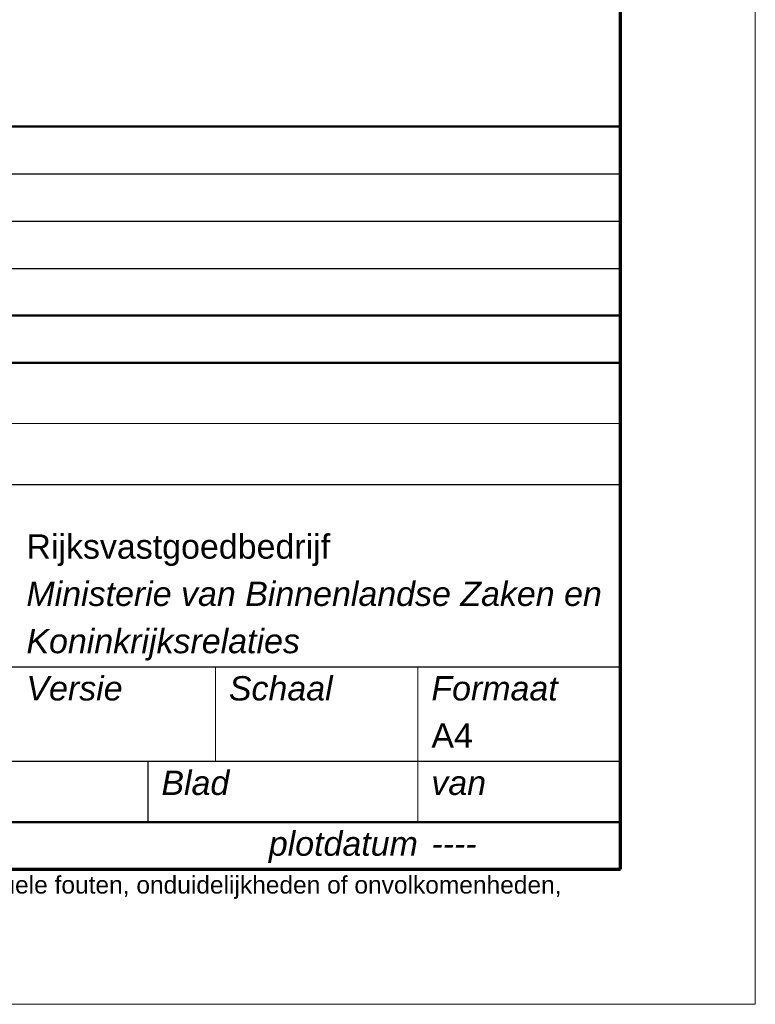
# Model space of a CAD drawing. Header units: millimetres. Extents: x -237800 to -118900, y -84100 to 8992.
# Tile 26 of 30: x -124350 to -118900, y -84100 to -76809. Entities that reach past the tile are written whole.
import ezdxf
from ezdxf.enums import TextEntityAlignment as Align

# ---------------------------------------------------------------- set-up
doc = ezdxf.new("R2010")
doc.units = ezdxf.units.MM
doc.layers.add('RVB_ALG_TEKENBLAD_ALGEMEEN', color=2, linetype='Continuous')
doc.layers.add('RVB_ALG_VIEWPORT', color=200, linetype='Continuous', plot=False)
doc.styles.add('RVB_ALG 01.8mm_IT', font='ariali.ttf', dxfattribs={"height": 1.8})
doc.styles.add('RVB_ALG 01.8mm_RE', font='arial.ttf', dxfattribs={"height": 1.8})
doc.styles.add('RVB_ALG 02.5mm_RE', font='arial.ttf', dxfattribs={"height": 2.5})

# ---------------------------------------------------------------- blocks, each defined once
blk = doc.blocks.new('*U217')
at = {"color": 1, "linetype": 'Continuous', "lineweight": 18}
blk.add_lwpolyline([(-1189, 0), (0, 0), (0, 841), (-1189, 841)], close=True, dxfattribs=at)
at = {"color": 5, "linetype": 'Continuous', "lineweight": 70}
blk.add_lwpolyline([(-1169, 10), (-10, 10), (-10, 831), (-1169, 831)], close=True, dxfattribs=at)
blk = doc.blocks.new('*U293')
at = {"layer": 'RVB_ALG_VIEWPORT', "linetype": 'Continuous'}
blk.add_lwpolyline([(180, 0), (0, 0), (0, -55), (-210, -55), (-210, 222), (180, 222)], close=True, dxfattribs=at)
blk = doc.blocks.new('*U258')
at = {"color": 4, "linetype": 'Continuous', "lineweight": 50, "transparency": 16777216}
blk.add_lwpolyline([(-10, 51), (-190, 51), (-190, 65), (-10, 65)], close=True, dxfattribs=at)
at = {"color": 2, "linetype": 'Continuous', "lineweight": 25, "transparency": 16777216, "flags": 128}
for points in [[(-190, 61.5), (-10, 61.5)], [(-190, 58), (-10, 58)], [(-190, 54.5), (-10, 54.5)]]:
    blk.add_lwpolyline(points, dxfattribs=at)
at = {"color": 1, "linetype": 'Continuous', "lineweight": 18, "transparency": 16777216, "style": 'RVB_ALG 01.8mm_RE'}
for tag, p in [('RVB_WIJZ_NR_4', (-189, 62.5)), ('RVB_WIJZ_DATUM_4', (-183.5, 62.5)), ('RVB_WIJZ_TEK_4', (-169, 62.5)), ('RVB_WIJZ_OMSCHR_4', (-156, 62.5)), ('RVB_WIJZ_NR_3', (-189, 59)), ('RVB_WIJZ_DATUM_3', (-183.5, 59)), ('RVB_WIJZ_TEK_3', (-169, 59)), ('RVB_WIJZ_OMSCHR_3', (-156, 59)), ('RVB_WIJZ_NR_2', (-189, 55.5)), ('RVB_WIJZ_DATUM_2', (-183.5, 55.5)), ('RVB_WIJZ_TEK_2', (-169, 55.5)), ('RVB_WIJZ_OMSCHR_2', (-156, 55.5)), ('RVB_WIJZ_NR_1', (-189, 52)), ('RVB_WIJZ_DATUM_1', (-183.5, 52)), ('RVB_WIJZ_TEK_1', (-169, 52)), ('RVB_WIJZ_OMSCHR_1', (-156, 52))]:
    blk.add_attdef(tag, p, '', height=1.8, dxfattribs=at)
blk = doc.blocks.new('*U297')
at = {"color": 4, "linetype": 'Continuous', "lineweight": 50, "transparency": 16777216}
blk.add_lwpolyline([(-190, 13.5), (-10, 13.5), (-10, 47.5), (-190, 47.5)], close=True, dxfattribs=at)
at = {"color": 1, "linetype": 'Continuous', "lineweight": 18, "transparency": 16777216, "flags": 128}
for points in [[(-190, 43), (-10, 43)], [(-40, 25), (-40, 18)], [(-25, 25), (-25, 18)], [(-25, 18), (-25, 13.5)]]:
    blk.add_lwpolyline(points, dxfattribs=at)
at = {"color": 2, "linetype": 'Continuous', "lineweight": 25, "transparency": 16777216, "flags": 128}
for points in [[(-190, 38.5), (-10, 38.5)], [(-190, 25), (-10, 25)], [(-190, 18), (-10, 18)], [(-45, 18), (-45, 13.5)]]:
    blk.add_lwpolyline(points, dxfattribs=at)
at = {"color": 1, "linetype": 'Continuous', "lineweight": 18, "transparency": 16777216}
for s, style, p in [('Rijksvastgoedbedrijf', 'RVB_ALG 01.8mm_RE', (-54, 33)), ('Ministerie van Binnenlandse Zaken en', 'RVB_ALG 01.8mm_IT', (-54, 29.5)), ('Koninkrijksrelaties', 'RVB_ALG 01.8mm_IT', (-54, 26)), ('Versie', 'RVB_ALG 01.8mm_IT', (-54, 22.5)), ('Schaal', 'RVB_ALG 01.8mm_IT', (-39, 22.5)), ('Formaat', 'RVB_ALG 01.8mm_IT', (-24, 22.5)), ('----', 'RVB_ALG 01.8mm_IT', (-24, 11))]:
    blk.add_text(s, height=1.8, dxfattribs=dict(at, style=style)).set_placement(p)
at = {"color": 1, "linetype": 'Continuous', "lineweight": 18, "transparency": 16777216, "style": 'RVB_ALG 01.8mm_IT'}
for s, p in [('Blad', (-44, 15.5)), ('van', (-24, 15.5))]:
    blk.add_text(s, height=1.8, rotation=360, dxfattribs=at).set_placement(p)
blk.add_text('plotdatum', height=1.8, dxfattribs=at).set_placement((-25, 11), align=Align.RIGHT)
at = {"color": 8, "linetype": 'Continuous', "lineweight": 13, "transparency": 16777216, "insert": (-189, 9.5), "char_height": 1.3, "width": 178, "attachment_point": 1, "style": 'RVB_ALG 01.8mm_RE'}
blk.add_mtext('Hoewel aan de totstandkoming van deze vastgoedgegevens de uiterste zorg is besteed, aanvaardt het Rijksvastgoedbedrijf geen enkele aansprakelijkheid voor eventuele fouten, onduidelijkheden of onvolkomenheden, noch voor de gevolgen hiervan. Aan deze gegevens kunnen geen rechten worden ontleend. © Ministerie van Binnenlandse Zaken en Koninkrijksrelaties', dxfattribs=at)
at = {"color": 2, "linetype": 'Continuous', "lineweight": 25, "transparency": 16777216, "style": 'RVB_ALG 02.5mm_RE'}
for tag, p in [('RVB_PROJNAAM', (-169, 44)), ('RVB_PROJLOC', (-169, 39.5)), ('RVB_SPEC1', (-169, 35)), ('RVB_SPEC2', (-169, 30.5)), ('RVB_SPEC3', (-169, 26)), ('RVB_DOCUMENTCODE', (-169, 14.5)), ('RVB_DISC', (-37, 14.5))]:
    blk.add_attdef(tag, p, '', height=2.5, dxfattribs=at)
at = {"color": 2, "linetype": 'Continuous', "lineweight": 25, "transparency": 16777216, "style": 'RVB_ALG 02.5mm_RE', "flags": 1}
for tag, p in [('RVB_SPEC4', (-109, 30.5)), ('RVB_SPEC5', (-109, 26))]:
    blk.add_attdef(tag, p, '', height=2.5, dxfattribs=at)
at = {"color": 1, "linetype": 'Continuous', "lineweight": 18, "transparency": 16777216, "style": 'RVB_ALG 01.8mm_RE'}
for tag, p in [('RVB_OBJNR', (-189, 19)), ('RVB_GEBNR', (-174, 19)), ('RVB_BESTNR', (-159, 19)), ('RVB_PROJNR', (-139, 19)), ('RVB_FASE', (-114, 19)), ('RVB_AUTEUR', (-99, 19)), ('RVB_CONTROLE', (-84, 19)), ('RVB_DATUM', (-69, 19)), ('RVB_VERSIE', (-54, 19)), ('RVB_SCHAAL', (-39, 19)), ('RVB_FORM', (-24, 19)), ('RVB_DISC1', (-19.5, 14.5))]:
    blk.add_attdef(tag, p, '', height=1.8, dxfattribs=at)
at = {"color": 200, "linetype": 'Continuous', "style": 'RVB_ALG 02.5mm_RE', "flags": 1}
for tag, p in [('RVB_ICODE', (-84, 14.5)), ('RVB_BOUWLAAG', (-67.5, 14.5))]:
    blk.add_attdef(tag, p, '', height=2.5, dxfattribs=at)

msp = doc.modelspace()

# ---------------------------------------------------------------- block references
at = {"layer": 'RVB_ALG_TEKENBLAD_ALGEMEEN', "xscale": 100, "yscale": 100, "zscale": 100}
for name in ['*U217', '*U258']:
    msp.add_blockref(name, (-118900, -84100), dxfattribs=at)
at = {"layer": 'RVB_ALG_TEKENBLAD_ALGEMEEN'}
ref = msp.add_blockref('*U297', (-118900, -84100), dxfattribs=dict(at, xscale=100, yscale=100, zscale=100))
ref.add_attrib('RVB_FORM', 'A4', (-121300, -82200), dxfattribs={"layer": '0', "color": 1, "linetype": 'Continuous', "lineweight": 18, "transparency": 16777216, "height": 180, "style": 'RVB_ALG 01.8mm_RE'})
at = {"layer": 'RVB_ALG_VIEWPORT', "xscale": 100, "yscale": 100, "zscale": 100}
msp.add_blockref('*U293', (-137900, -77600), dxfattribs=at)

doc.saveas('drawing.dxf')
